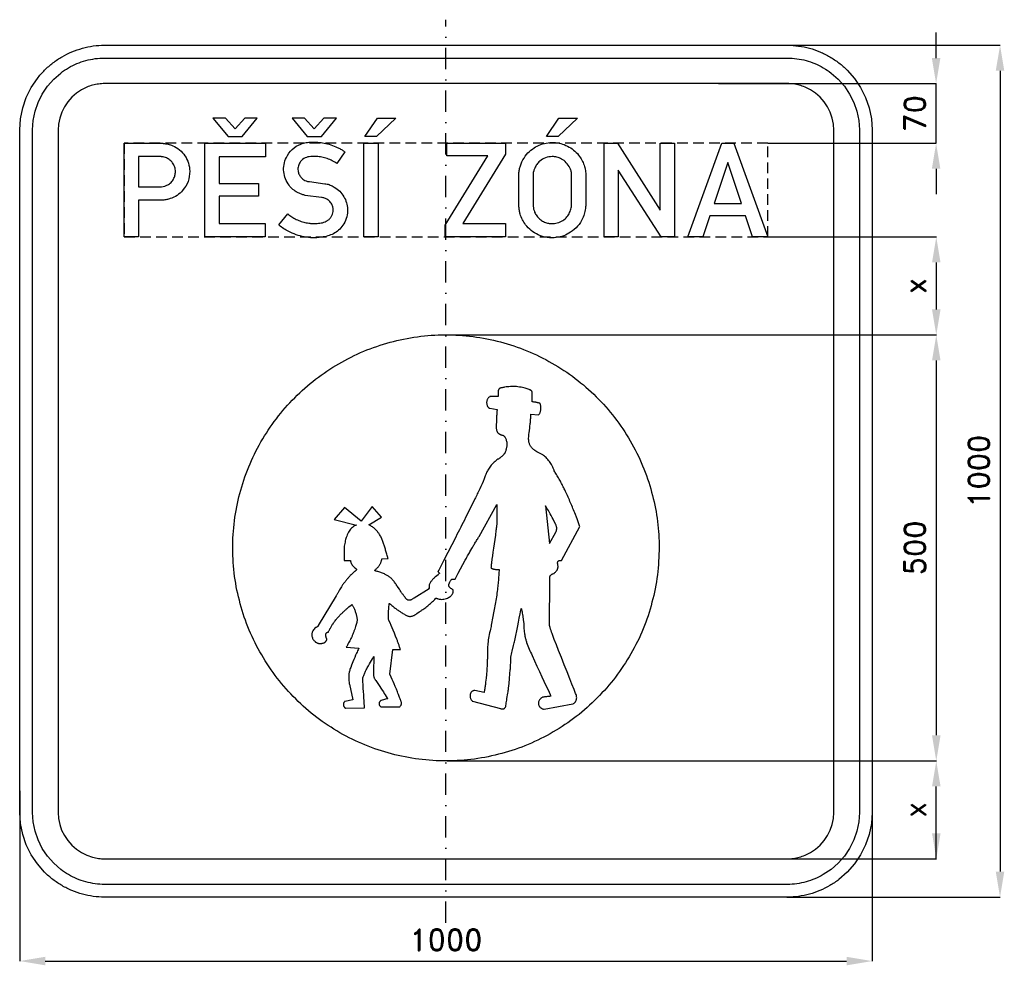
# Model space of a CAD drawing. Header units: millimetres. Extents: x -500 to 655, y -580 to 530.
import ezdxf

# ---------------------------------------------------------------- set-up
doc = ezdxf.new("R2010")
doc.units = ezdxf.units.MM
doc.header["$LTSCALE"] = 5
doc.linetypes.add('ČERCHOVANÁX2', pattern=[2, 1, -0.5, 0, -0.5])
doc.linetypes.add('ČÁRKOVANÁX2', pattern=[1.5, 1, -0.5])
doc.layers.add('Kóty', color=2, linetype='Continuous')
doc.layers.add('Značka', color=7, linetype='Continuous')
doc.styles.get("Standard").update_dxf_attribs({"font": 'romand.shx', "height": 25})
doc.dimstyles.get("Standard").update_dxf_attribs({"dimtxt": 25, "dimasz": 30, "dimexe": 0.18, "dimexo": 0.0625, "dimgap": 12.5, "dimtad": 1, "dimdec": 0, "dimzin": 0, "dimdsep": 46, "dimtxsty": 'Standard', "dimcen": 0.09, "dimadec": 0, "dimazin": 0, "dimtfac": 1, "dimtdec": 0, "dimtofl": 0, "dimtmove": 0, "dimatfit": 3, "dimfxl": 1, "dimtolj": 1, "dimtzin": 0, "dimarcsym": 0})

# ---------------------------------------------------------------- blocks, each defined once
blk = doc.blocks.new('*D0')
at = {"layer": 'Defpoints', "color": 0, "transparency": 16777216}
for p in [(319.8, 455), (377.4, 385), (575, 385)]:
    blk.add_point(p, dxfattribs=at)
at = {"layer": 'Kóty', "color": 0, "lineweight": -2, "transparency": 16777216}
for p, q in [((575, 485), (575, 515)), ((319.9, 455), (575.2, 455)), ((377.5, 385), (575.2, 385)), ((575, 355), (575, 325))]:
    blk.add_line(p, q, dxfattribs=at)
at = {"layer": 'Kóty', "color": 0, "transparency": 16777216}
for points in [[(570, 485), (580, 485), (575, 455)], [(570, 355), (580, 355), (575, 385)]]:
    blk.add_solid(points, dxfattribs=at)
at = {"layer": 'Kóty', "color": 0, "transparency": 16777216, "insert": (550, 420), "char_height": 25, "attachment_point": 5, "rotation": 90}
blk.add_mtext('\\A1;70', dxfattribs=at)
blk = doc.blocks.new('*D1')
at = {"layer": 'Defpoints', "color": 0, "transparency": 16777216}
for p in [(400, 500), (400, -500), (650, -500)]:
    blk.add_point(p, dxfattribs=at)
at = {"layer": 'Kóty', "color": 0, "lineweight": -2, "transparency": 16777216}
for p, q in [((400.0625, 500), (650.18, 500)), ((650, 470), (650, -470)), ((400.0625, -500), (650.18, -500))]:
    blk.add_line(p, q, dxfattribs=at)
at = {"layer": 'Kóty', "color": 0, "transparency": 16777216}
for points in [[(645, 470), (655, 470), (650, 500)], [(645, -470), (655, -470), (650, -500)]]:
    blk.add_solid(points, dxfattribs=at)
at = {"layer": 'Kóty', "color": 0, "transparency": 16777216, "insert": (625, 0), "char_height": 25, "attachment_point": 5, "rotation": 90}
blk.add_mtext('\\A1;1000', dxfattribs=at)
blk = doc.blocks.new('*D2')
at = {"layer": 'Defpoints', "color": 0, "transparency": 16777216}
for p in [(377.4, 275), (-1.4, 160), (575.2, 160)]:
    blk.add_point(p, dxfattribs=at)
at = {"layer": 'Kóty', "color": 0, "lineweight": -2, "transparency": 16777216}
for p, q in [((377.5, 275), (575.4, 275)), ((575.2, 245), (575.2, 190)), ((-1.4, 160), (575.4, 160))]:
    blk.add_line(p, q, dxfattribs=at)
at = {"layer": 'Kóty', "color": 0, "transparency": 16777216}
for points in [[(570.2, 245), (580.2, 245), (575.2, 275)], [(570.2, 190), (580.2, 190), (575.2, 160)]]:
    blk.add_solid(points, dxfattribs=at)
at = {"layer": 'Kóty', "color": 0, "transparency": 16777216, "insert": (550.2, 217.5), "char_height": 25, "attachment_point": 5, "rotation": 90}
blk.add_mtext('\\A1;x', dxfattribs=at)
blk = doc.blocks.new('*D3')
at = {"layer": 'Defpoints', "color": 0, "transparency": 16777216}
for p in [(1.4, -340), (575.2, -340), (377.8, -455)]:
    blk.add_point(p, dxfattribs=at)
at = {"layer": 'Kóty', "color": 0, "lineweight": -2, "transparency": 16777216}
for p, q in [((1.5, -340), (575.4, -340)), ((575.2, -425), (575.2, -370)), ((377.9, -455), (575.4, -455))]:
    blk.add_line(p, q, dxfattribs=at)
at = {"layer": 'Kóty', "color": 0, "transparency": 16777216}
for points in [[(570.2, -370), (580.2, -370), (575.2, -340)], [(570.2, -425), (580.2, -425), (575.2, -455)]]:
    blk.add_solid(points, dxfattribs=at)
at = {"layer": 'Kóty', "color": 0, "transparency": 16777216, "insert": (550.2, -397.5), "char_height": 25, "attachment_point": 5, "rotation": 90}
blk.add_mtext('\\A1;x', dxfattribs=at)
blk = doc.blocks.new('*D4')
at = {"layer": 'Defpoints', "color": 0, "transparency": 16777216}
for p in [(500, -355.8), (-500, -375), (500, -575)]:
    blk.add_point(p, dxfattribs=at)
at = {"layer": 'Kóty', "color": 0, "lineweight": -2, "transparency": 16777216}
for p, q in [((500, -355.9), (500, -575.2)), ((-500, -375.1), (-500, -575.2)), ((-470, -575), (470, -575))]:
    blk.add_line(p, q, dxfattribs=at)
at = {"layer": 'Kóty', "color": 0, "transparency": 16777216}
for points in [[(-470, -570), (-470, -580), (-500, -575)], [(470, -570), (470, -580), (500, -575)]]:
    blk.add_solid(points, dxfattribs=at)
at = {"layer": 'Kóty', "color": 0, "transparency": 16777216, "insert": (0, -550), "char_height": 25, "attachment_point": 5}
blk.add_mtext('\\A1;1000', dxfattribs=at)
blk = doc.blocks.new('*D5')
at = {"layer": 'Defpoints', "color": 0, "transparency": 16777216}
for p in [(-1.4, 160), (1.4, -340), (575.2, -340)]:
    blk.add_point(p, dxfattribs=at)
at = {"layer": 'Kóty', "color": 0, "lineweight": -2, "transparency": 16777216}
for p, q in [((-1.4, 160), (575.4, 160)), ((575.2, 130), (575.2, -310)), ((1.5, -340), (575.4, -340))]:
    blk.add_line(p, q, dxfattribs=at)
at = {"layer": 'Kóty', "color": 0, "transparency": 16777216}
for points in [[(570.2, 130), (580.2, 130), (575.2, 160)], [(570.2, -310), (580.2, -310), (575.2, -340)]]:
    blk.add_solid(points, dxfattribs=at)
at = {"layer": 'Kóty', "color": 0, "transparency": 16777216, "insert": (550.2, -90), "char_height": 25, "attachment_point": 5, "rotation": 90}
blk.add_mtext('\\A1;500', dxfattribs=at)

msp = doc.modelspace()

# ---------------------------------------------------------------- linework, layer by layer
at = {"layer": 'Kóty'}
for points in [[(575, 385), (575, 455)], [(575.18, -455), (575.18, -397.021)]]:
    msp.add_lwpolyline(points, dxfattribs=at)
at = {"layer": 'Značka', "color": 6, "linetype": 'ČERCHOVANÁX2', "ltscale": 5}
msp.add_lwpolyline([(0, -530), (0, 530)], dxfattribs=at)
at = {"layer": 'Značka', "color": 3}
for points in [[(-400, -500), (-400.39, -499.999), (-400.78, -499.997, -0.0321819), (-413.7, -499.093, -0.0354535), (-426.38, -496.456, -0.0362827), (-438.66, -492.307, -0.0344313), (-450.22, -486.471, -0.0337151), (-461, -479.285, -0.0340706), (-470.71, -470.711), (-479.29, -461.006), (-486.47, -450.227), (-492.26, -438.651), (-496.45, -426.387), (-499.13, -413.692), (-499.99, -400.785), (-500, -400.393), (-500, -400), (-500, 400), (-500, 400.39), (-499.99, 400.79), (-499.09, 413.7), (-496.45, 426.39), (-492.3, 438.66), (-486.47, 450.23), (-479.28, 461, -0.0340718), (-470.71, 470.71, -0.0342258), (-461, 479.29, -0.0342246), (-450.22, 486.47, -0.0340515), (-438.65, 492.27, -0.0334153), (-426.38, 496.46, -0.0341391), (-413.69, 499.14, -0.0367431), (-400.78, 500), (-400.39, 500), (-400, 500), (400, 500), (400.4, 500), (400.79, 500, -0.0321821), (413.7, 499.09, -0.0354474), (426.39, 496.46, -0.0362719), (438.66, 492.31, -0.0344334), (450.23, 486.47, -0.0337229), (461.01, 479.28, -0.0340912), (470.71, 470.71), (479.3, 461.01), (486.47, 450.23), (492.27, 438.65), (496.46, 426.39), (499.14, 413.69), (500, 400.79), (500, 400.39), (500, 400), (500, -400), (500, -400.393), (500, -400.785), (499.1, -413.698), (496.46, -426.387), (492.31, -438.659), (486.47, -450.227), (479.29, -461.004), (470.71, -470.711), (461.01, -479.293, -0.0342305), (450.23, -486.471, -0.0340431), (438.65, -492.265, -0.0334131), (426.39, -496.456, -0.0341248), (413.69, -499.136, -0.0367442), (400.79, -499.997), (400.4, -499.999), (400, -500), (-400, -500)], [(-400, -485), (-400.33, -484.999), (-400.67, -484.997, -0.0321789), (-411.64, -484.229, -0.035445), (-422.43, -481.987, -0.0362697), (-432.86, -478.461, -0.0343968), (-442.69, -473.501, -0.0337434), (-451.85, -467.392), (-460.1, -460.104), (-467.4, -451.856), (-473.5, -442.693), (-478.42, -432.854), (-481.98, -422.429), (-484.26, -411.638), (-484.99, -400.668), (-485, -400.334), (-485, -400), (-485, 400), (-485, 400.33), (-484.99, 400.67), (-484.23, 411.64), (-481.98, 422.43), (-478.46, 432.86), (-473.5, 442.69), (-467.39, 451.85), (-460.1, 460.1), (-451.85, 467.4, -0.034197), (-442.69, 473.5, -0.0340358), (-432.85, 478.43, -0.0334002), (-422.43, 481.99, -0.0341247), (-411.64, 484.27, -0.0367445), (-400.66, 485), (-400.33, 485), (-400, 485), (400, 485), (400.34, 485), (400.67, 485, -0.0321734), (411.65, 484.23, -0.0354396), (422.43, 481.99, -0.0362645), (432.86, 478.46, -0.034423), (442.69, 473.5, -0.0337245), (451.86, 467.39), (460.11, 460.1), (467.4, 451.86), (473.5, 442.69), (478.43, 432.85), (481.99, 422.43), (484.27, 411.64), (485, 400.67), (485, 400.33), (485, 400), (485, -400), (485, -400.334), (485, -400.668), (484.23, -411.643), (481.99, -422.429), (478.46, -432.86), (473.5, -442.693), (467.39, -451.854), (460.11, -460.104), (451.86, -467.399), (442.7, -473.501, -0.0340522), (432.86, -478.425, -0.0334054), (422.43, -481.987, -0.0341301), (411.64, -484.265, -0.0367445), (400.67, -484.997), (400.34, -484.999), (400, -485), (-400, -485)], [(-400, -455), (400, -455), (400.22, -454.999), (400.43, -454.998, 0.0321811), (407.54, -454.501, 0.0354339), (414.52, -453.051, 0.0362389), (421.27, -450.769), (427.63, -447.559), (433.55, -443.607), (438.89, -438.891), (443.61, -433.554), (447.56, -427.625), (450.75, -421.258), (453.05, -414.513), (454.53, -407.531), (455, -400.432), (455, -400.216), (455, -400), (455, 400), (455, 400.22), (455, 400.43), (454.5, 407.53), (453.05, 414.51), (450.77, 421.26), (447.56, 427.62), (443.61, 433.55), (438.89, 438.89), (433.56, 443.61), (427.63, 447.56), (421.26, 450.75, 0.0333814), (414.52, 453.05, 0.0341004), (407.53, 454.52, 0.0367434), (400.43, 455), (400.22, 455), (400, 455), (-400, 455), (-400.21, 455), (-400.43, 455, 0.0321683), (-407.53, 454.5, 0.0354172), (-414.51, 453.05, 0.0362908), (-421.26, 450.77, 0.0344454), (-427.62, 447.56), (-433.55, 443.61), (-438.89, 438.89), (-443.61, 433.55), (-447.56, 427.62), (-450.74, 421.26), (-453.05, 414.51), (-454.52, 407.53), (-455, 400.43), (-455, 400.22), (-455, 400), (-455, -400), (-455, -400.216), (-455, -400.432), (-454.5, -407.534), (-453.05, -414.513), (-450.77, -421.263), (-447.56, -427.625), (-443.6, -433.552), (-438.89, -438.891), (-433.55, -443.611), (-427.62, -447.559), (-421.26, -450.746), (-414.51, -453.051, 0.0341053), (-407.53, -454.525, 0.0367321), (-400.43, -454.998), (-400.21, -455), (-400, -455)], [(-377.42, 275.011), (-377.42, 385.011), (-332.928, 385.011), (-332.269, 384.927), (-331.61, 384.84, -0.025338), (-325.973, 383.814, -0.0429341), (-320.53, 382.032, -0.0795892), (-312.438, 377.188, -0.0764836), (-306.149, 370.058, -0.0768896), (-302.012, 361.577, -0.075741), (-300.604, 352.229, -0.0940299), (-302.562, 340.134, -0.098357), (-308.831, 329.656, -0.0732908), (-315.462, 323.753, -0.0676966), (-323.44, 319.928, -0.0342132), (-327.591, 318.786, -0.0378905), (-331.839, 318.255), (-332.549, 318.222), (-333.26, 318.198), (-360.577, 318.198), (-360.577, 275.011), (-377.42, 275.011)], [(-185.367, 301.973), (-184.332, 301.103), (-183.282, 300.254, 0.039107), (-178.238, 296.926, 0.0320928), (-172.74, 294.33, 0.0326418), (-166.837, 292.297, 0.039894), (-160.755, 291.145, 0.0244634), (-156.653, 290.853, 0.01432), (-152.493, 290.881, 0.0353072), (-146.27, 291.411, 0.0841464), (-140.462, 293.345, 0.0552084), (-137.765, 295.07, 0.0560402), (-135.501, 297.355, 0.0573253), (-133.755, 300.082, 0.0569204), (-132.67, 303.13, 0.0628228), (-132.233, 306.642, 0.0644339), (-132.693, 310.166, 0.0858547), (-134.593, 314.586, 0.0891938), (-137.872, 318.095, 0.0718083), (-141.328, 320.123, 0.0592953), (-145.171, 321.189), (-145.641, 321.266), (-146.111, 321.337), (-165.281, 323.79), (-166.054, 324.017), (-166.828, 324.248, -0.0177725), (-170.529, 325.494, -0.0322904), (-174.081, 327.101, -0.062181), (-179.486, 330.796, -0.0552768), (-183.935, 335.695, -0.0688218), (-188.175, 343.142, -0.0728999), (-190.168, 351.427, -0.0746677), (-189.929, 359.947, -0.0722574), (-187.212, 368.122, -0.094608), (-180.243, 377.746, -0.103597), (-170.299, 383.923, -0.0552163), (-164.004, 385.698, -0.0350953), (-157.466, 386.318, -0.0294079), (-150.107, 386.172, -0.0306416), (-142.845, 385.149, -0.0329407), (-134.977, 383.088, -0.0299087), (-127.411, 380.05, -0.0195803), (-123.584, 378.13, -0.0289357), (-119.974, 375.856), (-119.266, 375.346), (-118.565, 374.825), (-128.007, 361.293), (-129.233, 362.051), (-130.47, 362.794, 0.03183), (-136.291, 365.721, 0.0354756), (-142.421, 367.835, 0.0379132), (-148.672, 369.131, 0.0356212), (-155.186, 369.497, 0.0569576), (-162.095, 368.82, 0.118691), (-168.111, 365.979, 0.0895629), (-171.176, 362.649, 0.0771471), (-173.038, 358.44, 0.0509438), (-173.578, 355.597, 0.0550023), (-173.508, 352.733, 0.0765623), (-172.37, 348.704, 0.0702003), (-170.105, 345.136, 0.0531956), (-167.931, 342.94, 0.0573923), (-165.349, 341.286), (-163.954, 340.674), (-162.496, 340.244), (-161.362, 340.031), (-160.216, 339.877), (-142.066, 337.494), (-141.441, 337.418), (-140.817, 337.333, -0.0576862), (-135.716, 335.934, -0.0453571), (-130.952, 333.495, -0.0621045), (-124.596, 328.573, -0.0684611), (-119.745, 322.22, -0.067354), (-116.658, 315.149, -0.0645453), (-115.506, 307.484, -0.0735396), (-116.405, 298.598, -0.0756934), (-119.86, 290.366, -0.0656781), (-124.48, 284.283, -0.0666806), (-130.482, 279.641, -0.0560747), (-136.934, 276.674, -0.038281), (-143.877, 274.954, -0.0421983), (-153.808, 273.969, -0.042472), (-163.722, 274.668, -0.0406787), (-173.408, 276.826, -0.0369114), (-182.674, 280.466, -0.0289615), (-188.726, 283.674, -0.0389457), (-194.259, 287.65), (-195.222, 288.467), (-196.172, 289.3), (-185.367, 301.973)], [(85.451, 347.634, -0.00140626), (85.497, 348.546, -0.00449038), (85.554, 349.456, -0.0306706), (86.171, 354.041, -0.0310544), (87.353, 358.531, -0.0662934), (91.581, 367.625, -0.0684745), (98.078, 375.295, -0.0618541), (105.222, 380.639, -0.0599214), (113.432, 384.106, -0.05734), (121.913, 385.726, -0.0575853), (130.539, 385.378, -0.0569031), (138.786, 383.295, -0.0574964), (146.34, 379.408, -0.0553783), (152.737, 374.238, -0.0534592), (157.879, 367.801, -0.0430193), (160.93, 362.262, -0.048848), (162.909, 356.297, -0.0227053), (163.536, 353.033, -0.0129739), (163.929, 349.731), (163.981, 349.187), (164.032, 348.643), (164.032, 311.804, -0.00085674), (163.955, 310.956, -0.00278045), (163.871, 310.108, -0.0357768), (162.684, 303.28, -0.0478428), (160.377, 296.736, -0.0787851), (154.51, 287.544, -0.0730964), (146.134, 280.454, -0.0601146), (138.163, 276.382, -0.059851), (129.473, 274.324, -0.0711116), (118.653, 274.4, -0.0741862), (108.31, 277.544, -0.0660387), (100.171, 282.5, -0.0617024), (93.529, 289.357, -0.0470845), (89.702, 295.23, -0.0538734), (87.146, 301.698, -0.0302164), (86.183, 305.99, -0.0176828), (85.634, 310.36), (85.539, 311.375), (85.451, 312.389), (85.451, 347.634)], [(-360.577, 369.21), (-360.577, 333.827), (-334.52, 333.827), (-334.005, 333.828), (-333.489, 333.839, 0.0671326), (-329.835, 334.49, 0.0577251), (-326.408, 336.039, 0.0717227), (-322.455, 339.037, 0.0744748), (-319.544, 343.017, 0.0682712), (-317.886, 347.179, 0.0653169), (-317.379, 351.656, 0.0771991), (-318.162, 356.992, 0.083748), (-320.564, 361.785, 0.0733922), (-323.747, 365.216, 0.0660837), (-327.76, 367.652, 0.0426398), (-330.476, 368.661, 0.049242), (-333.306, 369.153), (-333.735, 369.185), (-334.165, 369.21), (-360.577, 369.21)], [(102.203, 347.566), (102.203, 312.377), (102.25, 311.712), (102.306, 311.048, 0.0375915), (102.9, 307.579, 0.0416913), (104.036, 304.242, 0.0629027), (106.607, 299.702, 0.0601903), (110.223, 295.9, 0.0594293), (114.456, 292.996, 0.0643147), (119.23, 291.225, 0.0505011), (123.17, 290.635, 0.0445562), (127.182, 290.801, 0.0739028), (133.946, 292.602, 0.0849974), (139.786, 296.381, 0.073628), (143.685, 300.887, 0.0635796), (146.237, 306.293, 0.0331792), (147.003, 309, 0.0426511), (147.348, 311.77, 0.00447549), (147.362, 312.125), (147.371, 312.48), (147.371, 347.485), (147.378, 348.11, 0.00831741), (147.371, 348.734, 0.0626272), (146.753, 352.568, 0.0483153), (145.286, 356.228, 0.0769095), (141.216, 362.147, 0.0837855), (135.546, 366.46, 0.0698664), (130.281, 368.586, 0.0666716), (124.592, 369.222, 0.0885215), (116.764, 367.846, 0.0981225), (110.029, 363.802, 0.0628309), (106.675, 360.167, 0.0514011), (104.219, 355.85, 0.0395217), (102.928, 352.392, 0.0507403), (102.283, 348.792, 0.0070728), (102.237, 348.179, 0.00219821), (102.203, 347.566)]]:
    msp.add_lwpolyline(points, format="xyb", dxfattribs=at)
for points in [[(-255.617, 392.858), (-238.924, 392.858), (-221.243, 414.465), (-235.975, 414.465), (-247.27, 401.697), (-258.566, 414.465), (-273.298, 414.465), (-255.617, 392.858)], [(-162.836, 392.858), (-146.143, 392.858), (-128.462, 414.465), (-143.194, 414.465), (-154.489, 401.697), (-165.785, 414.465), (-180.517, 414.465), (-162.836, 392.858)], [(-80.437, 414.465), (-58.83, 414.465), (-81.421, 392.859), (-95.169, 392.859), (-80.437, 414.465)], [(132.563, 414.465), (154.17, 414.465), (131.579, 392.859), (117.831, 392.859), (132.563, 414.465)], [(-282.729, 275), (-282.729, 384.989), (-211.756, 384.989), (-211.756, 369.13), (-266.034, 369.13), (-266.034, 337.769), (-219.765, 337.769), (-219.765, 323.033), (-266.034, 323.033), (-266.034, 290.629), (-211.882, 290.629), (-211.882, 275), (-282.729, 275)], [(-96.256, 275), (-96.256, 384.989), (-79.584, 384.989), (-79.584, 275), (-96.256, 275)], [(-1.014, 275), (-1.014, 288.83), (49.082, 370.116), (0.968, 370.116), (0.968, 385), (69.856, 385), (69.856, 372.064), (19.691, 290.79), (69.856, 290.79), (69.856, 275), (-1.014, 275)], [(185.585, 275), (185.585, 385), (201.374, 385), (251.344, 306.487), (251.344, 385), (268.188, 385), (268.073, 275), (252.284, 275), (202.211, 353.409), (202.211, 275), (185.585, 275)], [(283.771, 275), (323.635, 385.011), (337.534, 385.011), (377.42, 275), (359.752, 275), (351.536, 299.578), (309.449, 299.578), (301.371, 275), (283.771, 275)], [(346.701, 314.188), (330.567, 362.519), (314.468, 314.188), (346.701, 314.188)]]:
    msp.add_lwpolyline(points, dxfattribs=at)
at = {"layer": 'Značka', "color": 6, "linetype": 'ČÁRKOVANÁX2', "ltscale": 2.5}
msp.add_lwpolyline([(-377.42, 275.011), (377.421, 275.011), (377.421, 385.011), (-377.42, 385.011)], close=True, dxfattribs=at)
at = {"layer": 'Značka', "color": 5}
for points in [[(250, -90), (249.995, -91.636), (249.979, -93.272, -0.0321692), (247.49, -125.863, -0.0357225), (240.614, -157.86, -0.0366668), (229.876, -188.758, -0.0347532), (214.852, -217.823, -0.0340403), (196.401, -244.838, -0.0344523), (174.448, -269.075, -0.0345603), (149.651, -290.402, -0.0344252), (122.155, -308.124, -0.0343884), (92.678, -322.302, -0.0344187), (61.538, -332.308, -0.0344235), (29.397, -338.374, -0.0344167), (-3.272, -339.979, -0.0344163), (-35.889, -337.52, -0.0344171), (-67.86, -330.614, -0.0344164), (-98.728, -319.797, -0.0344164), (-127.823, -304.852, -0.034417), (-154.84, -286.414, -0.0344168), (-179.076, -264.448, -0.0344157), (-200.4, -239.646, -0.0344171), (-218.124, -212.155, -0.0344162), (-232.303, -182.679, -0.0344156), (-242.308, -151.538, -0.0344171), (-248.374, -119.397, -0.0344166), (-249.979, -86.728, -0.0344165), (-247.52, -54.111, -0.0344168), (-240.614, -22.14, -0.0344162), (-229.797, 8.729, -0.0344169), (-214.852, 37.823, -0.034418), (-196.414, 64.84, -0.0344161), (-174.448, 89.076, -0.0344181), (-149.646, 110.4, -0.0344163), (-122.155, 128.124, -0.034417), (-92.679, 142.303, -0.0344171), (-61.538, 152.308, -0.034416), (-29.397, 158.374, -0.0344166), (3.272, 159.979, -0.0344175), (35.889, 157.52, -0.0344161), (67.86, 150.614, -0.0344149), (98.729, 139.797, -0.0344183), (127.823, 124.852, -0.0344189), (154.839, 106.415, -0.0344034), (179.076, 84.448, -0.034415), (200.404, 59.643, -0.0344885), (218.124, 32.155, -0.0344173), (232.288, 2.688, -0.0340779), (242.308, -28.462, -0.0327884), (248.221, -59.011, -0.0342635), (250, -90)], [(-90.335, -62.984), (-75.579, -54.124), (-86.582, -41.455), (-99.289, -58.695), (-119.062, -42.694), (-130.943, -56.654), (-105.04, -63.202), (-105.452, -63.384), (-105.862, -63.57, 0.0430937), (-108.498, -65.094, 0.0448791), (-110.831, -67.056, 0.0410353), (-112.784, -69.27, 0.0330113), (-114.391, -71.749, 0.0292146), (-115.83, -74.627, 0.0236984), (-116.957, -77.64, 0.0167889), (-117.758, -80.36, 0.0132461), (-118.394, -83.122, 0.0126642), (-118.98, -86.355, 0.0113376), (-119.41, -89.611), (-119.477, -90.216), (-119.542, -90.821), (-119.511, -104.76), (-112.117, -104.864), (-112.075, -105.066), (-112.032, -105.267, 0.0205759), (-111.699, -106.53, 0.0258561), (-111.251, -107.757, 0.0239425), (-110.791, -108.746, 0.0242746), (-110.238, -109.686, 0.021869), (-109.65, -110.519, 0.0198223), (-108.995, -111.3, 0.0140914), (-108.44, -111.886, 0.0123744), (-107.855, -112.441, 0.0108581), (-107.075, -113.119), (-106.274, -113.776, -0.0104186), (-105.877, -114.108, -0.0302331), (-105.509, -114.472, -0.0248949), (-105.336, -114.682, -0.0329046), (-105.188, -114.912, -0.0271481), (-105.11, -115.067, -0.0343813), (-105.052, -115.231, -0.0366395), (-105.02, -115.385, -0.0419015), (-105.011, -115.543, -0.0431266), (-105.028, -115.698, -0.0412478), (-105.07, -115.847, -0.0338118), (-105.125, -115.976, -0.0276857), (-105.197, -116.097, -0.0296208), (-105.302, -116.239, -0.0267001), (-105.422, -116.368), (-105.46, -116.404), (-105.499, -116.441), (-105.937, -116.809, 0.00147656), (-106.373, -117.178, 0.00366515), (-107.234, -117.925, 0.00343307), (-108.085, -118.683, 0.00836696), (-110.158, -120.615, 0.00873342), (-112.164, -122.617, 0.0117297), (-114.729, -125.37, 0.0115279), (-117.163, -128.239, 0.011406), (-119.485, -131.212, 0.011317), (-121.669, -134.287, 0.00881044), (-123.34, -136.829, 0.00824645), (-124.924, -139.427, 0.0089408), (-126.541, -142.274, 0.00969798), (-128.05, -145.179), (-128.309, -145.701), (-128.567, -146.225), (-149.9, -181.308), (-149.911, -181.363), (-149.922, -181.419, -0.0500587), (-150.022, -181.73, -0.0546177), (-150.184, -182.013, -0.0464058), (-150.376, -182.243, -0.0324078), (-150.602, -182.44, -0.0256475), (-150.895, -182.646, -0.014987), (-151.204, -182.827, -0.00506216), (-151.512, -182.994, 0.00359546), (-151.82, -183.159, 0.0101843), (-152.216, -183.386, 0.0100491), (-152.603, -183.629, 0.0598478), (-154.627, -185.316, 0.071061), (-156.15, -187.464, 0.0475793), (-156.817, -188.954, 0.0453674), (-157.197, -190.539, 0.0424971), (-157.316, -192.111, 0.041856), (-157.17, -193.681, 0.0467569), (-156.714, -195.431, 0.0449002), (-155.946, -197.071, 0.045296), (-154.894, -198.609, 0.0457624), (-153.586, -199.927, 0.0232505), (-152.831, -200.524, 0.021268), (-152.026, -201.052, 0.0253757), (-151.036, -201.585, 0.0291072), (-149.995, -202.007), (-149.628, -202.129), (-149.258, -202.243), (-149.004, -202.252), (-148.75, -202.26, 0.00556312), (-148.262, -202.268, 0.00562249), (-147.774, -202.264, 0.0149604), (-146.664, -202.215, 0.0194337), (-145.56, -202.089, 0.0261765), (-144.435, -201.87, 0.0342087), (-143.345, -201.518, 0.0326678), (-142.537, -201.147, 0.0392949), (-141.792, -200.664, 0.0357227), (-141.241, -200.189, 0.0379263), (-140.765, -199.638, 0.0326919), (-140.417, -199.111, 0.0296392), (-140.137, -198.544, 0.0322391), (-139.887, -197.849, 0.031116), (-139.726, -197.129), (-139.698, -196.948), (-139.672, -196.767), (-139.717, -196.685), (-139.762, -196.603), (-139.85, -196.441), (-139.935, -196.277), (-140.133, -195.873), (-140.314, -195.462, -0.0175928), (-140.521, -194.917, -0.0198933), (-140.686, -194.357, -0.0218786), (-140.81, -193.784, -0.0235623), (-140.881, -193.201, -0.0188622), (-140.904, -192.71, -0.0153131), (-140.892, -192.217, -0.0224238), (-140.832, -191.547, -0.0298202), (-140.702, -190.885, -0.032058), (-140.567, -190.448, -0.0528946), (-140.362, -190.043, -0.0427054), (-140.171, -189.789, -0.0407782), (-139.939, -189.569, -0.0363719), (-139.687, -189.391, -0.0303562), (-139.413, -189.247, -0.0279618), (-139.08, -189.116, -0.019691), (-138.736, -189.017, -0.0132334), (-138.385, -188.938, -0.00802665), (-138.032, -188.874), (-137.975, -188.865), (-137.918, -188.855), (-137.612, -188.183), (-137.302, -187.513, -0.00632456), (-136.671, -186.214, -0.00589702), (-136.008, -184.931, -0.0137992), (-134.314, -181.925, -0.0142551), (-132.454, -179.019, -0.0173586), (-129.906, -175.493, -0.0155808), (-127.131, -172.141, -0.0128252), (-124.305, -169.059, -0.0101915), (-121.34, -166.11, -0.00602663), (-118.95, -163.865, -0.0041387), (-116.515, -161.67, -0.00208246), (-113.928, -159.392), (-111.335, -157.122), (-110.88, -156.723), (-110.425, -156.323), (-110.276, -156.556), (-110.128, -156.791), (-109.834, -157.268), (-109.549, -157.751, -0.00922513), (-108.848, -159.001, -0.00925189), (-108.194, -160.278, -0.0125057), (-107.367, -162.06, -0.0121563), (-106.628, -163.881, -0.0124209), (-105.957, -165.764, -0.0128686), (-105.383, -167.678, -0.0104359), (-104.986, -169.231, -0.0102826), (-104.654, -170.8, -0.011885), (-104.37, -172.468, -0.0141506), (-104.174, -174.148), (-104.147, -174.443), (-104.122, -174.739), (-104.211, -175.197), (-104.301, -175.656), (-104.495, -176.583), (-104.702, -177.508, -0.00843585), (-105.292, -179.879, -0.00804496), (-105.96, -182.23, -0.0104227), (-106.995, -185.468, -0.00943578), (-108.159, -188.662, -0.00906638), (-109.471, -191.928, -0.00869874), (-110.898, -195.145, -0.00670235), (-112.132, -197.735, -0.0062494), (-113.434, -200.293, -0.00686256), (-114.891, -202.996, -0.00766716), (-116.425, -205.654), (-116.703, -206.12), (-116.982, -206.584), (-102.032, -207.646), (-102.213, -208.014), (-102.393, -208.382, 0.00381649), (-103.631, -210.957, 0.00394774), (-104.827, -213.552), (-105.933, -216.033), (-107.007, -218.527), (-108.062, -221.047), (-109.08, -223.581), (-109.881, -225.638), (-110.68, -227.696), (-111.7, -230.308, 0.0151646), (-112.627, -232.953, 0.0158806), (-113.174, -234.85, 0.0174716), (-113.593, -236.778, 0.0148835), (-113.845, -238.4, 0.0142064), (-114.003, -240.033, 0.0139648), (-114.079, -241.709, 0.0134997), (-114.062, -243.386), (-113.989, -244.777), (-113.86, -246.164), (-113.663, -247.703), (-113.406, -249.232), (-113.354, -249.509), (-113.3, -249.787), (-109.017, -268.307), (-118.583, -270.327), (-118.7, -270.402), (-118.815, -270.48, 0.0596156), (-119.316, -270.937, 0.0544314), (-119.703, -271.498, 0.0538061), (-120.005, -272.183, 0.0430897), (-120.17, -272.914, 0.048454), (-120.226, -273.895, 0.0451721), (-120.099, -274.872, 0.0464207), (-119.816, -275.818, 0.0534115), (-119.354, -276.685, 0.034449), (-119.011, -277.141, 0.0367905), (-118.607, -277.544, 0.0378164), (-118.194, -277.856, 0.0460698), (-117.738, -278.095), (-117.605, -278.148), (-117.471, -278.197), (-95.648, -277.936), (-95.649, -277.406), (-95.651, -276.875, 0.00786917), (-95.734, -273.152, 0.00584238), (-95.919, -269.433), (-96.153, -265.88), (-96.424, -262.329), (-96.703, -258.769), (-96.962, -255.208), (-97.14, -252.354), (-97.277, -249.498, -0.00600384), (-97.367, -246.458, -0.00840104), (-97.37, -243.418), (-97.361, -242.881), (-97.351, -242.344), (-97.213, -241.916), (-97.073, -241.488), (-96.785, -240.65), (-96.481, -239.817, -0.00986336), (-95.689, -237.81, -0.00934202), (-94.819, -235.835, -0.0104711), (-93.605, -233.323, -0.00788042), (-92.299, -230.856, -0.00503478), (-90.959, -228.461), (-89.586, -226.084), (-88.484, -224.191), (-87.39, -222.293), (-86.241, -220.247, 0.00713261), (-85.138, -218.176), (-84.947, -217.804), (-84.757, -217.432), (-85.103, -235.65), (-85.114, -235.853), (-85.124, -236.056, 0.0154452), (-85.143, -237.372, 0.0192588), (-85.071, -238.687, 0.0189527), (-84.939, -239.785, 0.0212691), (-84.72, -240.869, 0.0206809), (-84.448, -241.833, 0.0213271), (-84.096, -242.771), (-83.782, -243.456), (-83.414, -244.112, 0.0212779), (-82.9, -244.864), (-82.35, -245.592, -0.0146361), (-80.632, -248.015), (-79.003, -250.497), (-77.612, -252.62), (-76.222, -254.743), (-74.822, -256.909), (-73.429, -259.079), (-72.302, -260.829), (-71.172, -262.577), (-69.962, -264.437), (-68.741, -266.29), (-68.524, -266.617), (-68.308, -266.943), (-76.027, -269.129), (-76.182, -269.233), (-76.335, -269.338, 0.0335445), (-77.06, -269.917, 0.0464636), (-77.683, -270.604, 0.0388953), (-78.041, -271.135, 0.0439989), (-78.306, -271.717, 0.0433634), (-78.46, -272.277, 0.0466968), (-78.512, -272.854, 0.0460299), (-78.465, -273.424, 0.0427024), (-78.319, -273.976, 0.0415071), (-78.076, -274.533, 0.0365251), (-77.75, -275.046), (-77.453, -275.415), (-77.124, -275.756), (-76.695, -276.132), (-76.234, -276.467), (-76.096, -276.557), (-75.956, -276.646), (-54.296, -276.625), (-54.203, -276.521), (-54.11, -276.418), (-53.534, -275.762, 0.0213747), (-52.997, -275.074), (-52.644, -274.538, 0.0374814), (-52.362, -273.962), (-52.189, -273.439), (-52.098, -272.896, 0.0405186), (-52.087, -272.279), (-52.164, -271.665), (-52.288, -271.114), (-52.458, -270.578), (-52.76, -269.822), (-53.092, -269.077, -0.0201865), (-54.472, -265.545), (-55.727, -261.965, 0.00904789), (-56.895, -258.88), (-58.136, -255.824), (-59.428, -252.683), (-60.743, -249.553), (-61.844, -247.011), (-62.972, -244.482), (-64.211, -241.773), (-65.483, -239.08), (-65.712, -238.603), (-65.942, -238.127), (-62.24, -209.103), (-53.48, -209.155), (-53.647, -208.618), (-53.815, -208.08, 0.00621766), (-55.043, -204.344, 0.00565639), (-56.358, -200.637, 0.0046606), (-57.674, -197.129), (-59.048, -193.643), (-60.468, -190.16), (-61.925, -186.692), (-63.114, -183.909), (-64.314, -181.13), (-65.604, -178.16), (-66.893, -175.189), (-67.121, -174.662), (-67.349, -174.135), (-67.362, -173.855), (-67.375, -173.576), (-67.397, -173.011), (-67.416, -172.447), (-67.448, -171.013), (-67.458, -169.579), (-67.439, -167.638), (-67.378, -165.697), (-67.281, -163.754), (-67.142, -161.815), (-67.004, -160.285), (-66.839, -158.759), (-66.641, -157.18), (-66.407, -155.606), (-66.363, -155.335), (-66.319, -155.063), (-66.067, -155.286), (-65.814, -155.509), (-65.309, -155.951), (-64.802, -156.39), (-63.537, -157.469), (-62.258, -158.531, 0.00486578), (-60.553, -159.905, 0.00537051), (-58.82, -161.244, 0.00535315), (-57.076, -162.538, 0.00498048), (-55.306, -163.796), (-53.877, -164.776, 0.0068866), (-52.426, -165.721, 0.00590241), (-50.579, -166.857), (-48.718, -167.982, 0.0100419), (-47.022, -168.995, 0.0418322), (-45.24, -169.823, 0.0374636), (-44.008, -170.188, 0.0384242), (-42.733, -170.363, 0.037535), (-41.463, -170.357, 0.0352212), (-40.208, -170.168, 0.0349857), (-38.858, -169.782, 0.0293133), (-37.569, -169.227, 0.0291385), (-35.773, -168.203, 0.00809661), (-34.053, -167.045), (-31.261, -165.143, 0.00285279), (-28.477, -163.237, 0.00463837), (-26.095, -161.556, 0.0051502), (-23.745, -159.828, 0.00646721), (-21.406, -158.034, 0.0084523), (-19.123, -156.17, 0.00778417), (-17.349, -154.634, 0.0083209), (-15.624, -153.041, 0.0105646), (-13.874, -151.311, 0.013746), (-12.21, -149.498), (-11.929, -149.174), (-11.648, -148.848), (-11.23, -149.055), (-10.808, -149.254, 0.0195948), (-9.956, -149.596, 0.0179307), (-9.079, -149.874, 0.0353774), (-7.167, -150.278, 0.0336872), (-5.214, -150.415, 0.0478704), (-2.281, -150.189, 0.0451439), (0.566, -149.424, 0.0393855), (2.851, -148.435, 0.0438331), (4.935, -147.085, 0.0363063), (6.242, -145.948, 0.0450457), (7.348, -144.613, 0.0426137), (8.026, -143.464, 0.0542289), (8.47, -142.214, 0.0287598), (8.59, -141.592, 0.0284412), (8.638, -140.96), (8.626, -140.429), (8.555, -139.905), (8.484, -139.586), (8.4, -139.271), (8.133, -139.096), (7.866, -138.921), (7.376, -138.597), (6.888, -138.27, -0.0100593), (5.906, -137.584, -0.0227672), (4.97, -136.835, -0.0245746), (4.439, -136.335, -0.0390401), (3.975, -135.773, -0.0361258), (3.705, -135.333, -0.0445681), (3.509, -134.858, -0.0455785), (3.397, -134.359, -0.0400422), (3.371, -133.848, -0.0384067), (3.427, -133.258, -0.0267142), (3.559, -132.679, -0.0270172), (3.849, -131.814, -0.0160468), (4.212, -130.977, -0.0185659), (5.153, -129.139, -0.00764809), (6.189, -127.353), (6.397, -127.003), (6.606, -126.653), (10.828, -126.653), (11.229, -125.889), (11.63, -125.125), (14.43, -119.805), (17.244, -114.493), (19.932, -109.47), (22.651, -104.463, -0.00217444), (25.404, -99.476, -0.00266459), (28.206, -94.516), (30.492, -90.552, -0.00247535), (32.816, -86.611, -0.00303049), (35.346, -82.417, -0.00369277), (37.931, -78.257), (38.396, -77.522), (38.861, -76.788), (59.696, -39.061), (59.553, -62.786), (59.463, -63.561), (59.371, -64.335, -0.00347419), (58.695, -69.709), (57.954, -75.074), (57.221, -80.123), (56.469, -85.17), (55.722, -90.18), (54.995, -95.194), (54.441, -99.194), (53.92, -103.199), (53.409, -107.458, 0.00451895), (52.964, -111.725), (52.893, -112.48), (52.822, -113.234), (52.873, -113.309), (52.926, -113.383), (53.049, -113.528), (53.184, -113.661), (53.488, -113.904), (53.819, -114.109, 0.0395257), (54.604, -114.474, 0.024727), (55.432, -114.735, 0.0189116), (56.461, -114.978, 0.0137135), (57.502, -115.152, 0.00993906), (58.563, -115.285, 0.00757248), (59.627, -115.381, 0.00671415), (60.817, -115.457, 0.00583997), (62.008, -115.504), (62.198, -115.509), (62.388, -115.514), (62.311, -117.077), (62.229, -118.639), (62.046, -121.667), (61.831, -124.694, -0.00597567), (61.213, -131.782, -0.00605988), (60.425, -138.852, -0.00718774), (59.254, -147.505, -0.00660196), (57.844, -156.123, -0.00407887), (56.344, -164.286), (54.774, -172.433), (53.521, -178.933, -0.00460804), (52.198, -185.428, 0.00344634), (50.392, -193.888, 0.0277017), (49.12, -202.409, 0.0208357), (48.764, -209.118), (48.693, -215.855, -0.00643026), (48.541, -221.484), (48.283, -227.106), (47.971, -232.801, -0.00555839), (47.564, -238.491), (47.136, -243.128), (46.603, -247.755, -0.00694485), (45.908, -252.792, -0.00864281), (45.055, -257.804), (44.887, -258.704), (44.715, -259.604), (33.956, -257.314), (33.665, -257.355), (33.375, -257.402, 0.0475831), (32.108, -257.752, 0.0582016), (30.943, -258.358, 0.0521559), (30.084, -259.04, 0.0503628), (29.381, -259.882, 0.0471078), (28.848, -260.815, 0.0434887), (28.491, -261.828, 0.04723), (28.274, -263.073, 0.0430816), (28.283, -264.338, 0.042653), (28.494, -265.642, 0.0420186), (28.921, -266.89), (29.293, -267.66), (29.743, -268.387), (30.219, -269.022), (30.757, -269.603), (30.952, -269.79), (31.152, -269.973), (64.172, -278.707), (64.353, -278.755), (64.534, -278.802, 0.0280555), (65.535, -279.004, 0.0464797), (66.553, -279.055, 0.036912), (67.165, -279, 0.04456), (67.759, -278.848, 0.0448757), (68.274, -278.62, 0.0471257), (68.738, -278.302, 0.0466228), (69.159, -277.891), (69.506, -277.414), (69.83, -276.815), (70.075, -276.181, 0.0365578), (70.397, -274.873), (70.597, -273.533, -0.00642497), (71.599, -266.936), (72.627, -260.364, 0.00679043), (73.392, -254.72), (74.032, -249.054), (74.607, -243.388), (75.145, -237.722), (75.539, -233.276, 0.0105979), (75.805, -228.816), (75.945, -223.444, -0.0249512), (76.318, -218.108, -0.033406), (77.647, -211.257), (79.42, -204.462, 0.010977), (80.716, -198.767), (81.868, -193.05), (83.04, -187.334), (84.226, -181.619), (85.156, -177.047), (86.071, -172.472), (87.041, -167.617), (88.01, -162.761), (88.181, -161.905), (88.351, -161.049), (88.526, -161.734), (88.697, -162.419), (89.011, -163.764), (89.298, -165.116, -0.00999716), (89.894, -168.36, -0.00902542), (90.367, -171.624, -0.0084647), (90.829, -175.733), (91.189, -179.853), (91.507, -183.766), (91.872, -187.674), (92.23, -190.705, 0.0134823), (92.721, -193.717, 0.018639), (93.564, -197.44, 0.0160731), (94.664, -201.098, 0.0230876), (97.648, -208.805, 0.00483606), (101.062, -216.346), (103.903, -222.601), (106.745, -228.85), (109.659, -235.093), (112.613, -241.32), (114.991, -246.34), (117.356, -251.367), (119.878, -256.774), (122.364, -262.198), (122.801, -263.165), (123.238, -264.132), (123.085, -264.152), (122.933, -264.171), (122.632, -264.208), (122.331, -264.245), (121.605, -264.331), (120.878, -264.412), (119.944, -264.514), (119.009, -264.611), (118.085, -264.707), (117.16, -264.803), (116.406, -264.884), (115.651, -264.967), (114.814, -265.064), (113.978, -265.166), (113.825, -265.185), (113.673, -265.205), (113.522, -265.273), (113.372, -265.344), (113.081, -265.489), (112.797, -265.645), (112.139, -266.053), (111.517, -266.515, 0.0272925), (110.801, -267.15), (110.159, -267.859), (109.638, -268.555), (109.193, -269.302), (108.892, -269.929), (108.657, -270.583), (108.512, -271.161), (108.431, -271.753, 0.0443801), (108.432, -272.742), (108.597, -273.72), (108.904, -274.704, 0.0388485), (109.358, -275.628, 0.0407001), (109.974, -276.528, 0.0399159), (110.726, -277.317, 0.0373665), (111.562, -277.98, 0.0340336), (112.485, -278.517, 0.0379476), (113.66, -279.009, 0.0373286), (114.892, -279.32), (115.108, -279.358), (115.325, -279.394), (148.947, -273.21), (149.106, -273.124), (149.263, -273.036, 0.0345719), (150.266, -272.374, 0.0403525), (151.159, -271.57, 0.0387848), (151.862, -270.738, 0.0378418), (152.431, -269.809, 0.0370044), (152.874, -268.8), (153.168, -267.738), (153.313, -266.82), (153.362, -265.891), (153.322, -264.826), (153.174, -263.771), (153.136, -263.577), (153.097, -263.383), (152.634, -262.164), (152.169, -260.946), (151.227, -258.496), (150.278, -256.05), (147.852, -249.868), (145.398, -243.698), (142.067, -235.396), (138.729, -227.096), (135.414, -218.811), (132.144, -210.508), (129.612, -203.949), (127.135, -197.37), (124.637, -190.53, -0.00457423), (122.246, -183.653), (121.844, -182.46), (121.443, -181.266), (121.78, -127.34), (121.782, -127.104), (121.784, -126.868), (121.809, -125.558, -0.0261064), (121.925, -124.252), (122.028, -123.646), (122.199, -123.056), (122.341, -122.718), (122.522, -122.398), (122.733, -122.114), (122.977, -121.859), (123.337, -121.563), (123.728, -121.311), (124.226, -121.043), (124.74, -120.807, -0.00939518), (125.579, -120.458), (126.428, -120.132), (126.628, -120.056), (126.828, -119.98), (126.912, -119.885), (126.997, -119.791), (127.176, -119.603), (127.36, -119.42), (127.859, -118.952), (128.367, -118.492), (129.081, -117.818, 0.0249974), (129.743, -117.092, 0.0363696), (130.38, -116.215, 0.0416181), (130.874, -115.251, 0.0384399), (131.203, -114.282, 0.0312036), (131.394, -113.275, 0.0423661), (131.481, -111.608, 0.0363462), (131.305, -109.945), (131.096, -108.78, -0.0461486), (130.994, -107.61), (131.033, -107.043), (131.161, -106.489), (131.288, -106.164), (131.459, -105.861), (131.664, -105.599), (131.909, -105.374, -0.040583), (132.198, -105.18, -0.0344146), (132.514, -105.03, -0.039014), (132.972, -104.884, -0.0299157), (133.447, -104.802, -0.0227576), (133.923, -104.765, -0.0172526), (134.401, -104.766, -0.0145872), (134.901, -104.795, -0.0132038), (135.399, -104.852), (135.58, -104.878), (135.761, -104.906), (157.197, -64.962), (156.829, -63.976), (156.462, -62.99), (153.805, -55.948), (151.081, -48.931, 0.00369362), (148.355, -42.139, 0.00437501), (145.52, -35.392, 0.00532281), (142.568, -28.692, 0.00656605), (139.459, -22.065, 0.00587842), (136.892, -16.898, 0.00628655), (134.2, -11.794, 0.00794815), (131.278, -6.582, 0.0104045), (128.168, -1.481), (127.612, -0.61), (127.052, 0.259), (126.918, 0.646), (126.782, 1.031), (126.497, 1.811), (126.198, 2.585, 0.0113784), (125.371, 4.551, 0.0125172), (124.452, 6.477, 0.0192325), (123.037, 9.056, 0.0218962), (121.417, 11.51, 0.0237252), (119.546, 13.893, 0.0231436), (117.456, 16.096, 0.0230572), (115.577, 17.783, 0.0317719), (113.535, 19.248, 0.0299329), (110.603, 20.838, -0.00673956), (107.585, 22.298, -0.0220089), (105.402, 23.511, -0.0290564), (103.358, 24.937, -0.027443), (101.863, 26.226, -0.0311247), (100.529, 27.682, -0.0334482), (99.379, 29.282, -0.0348684), (98.457, 31.023, -0.0290255), (97.852, 32.577, -0.0266592), (97.423, 34.188, -0.0329045), (97.076, 36.501, -0.0272644), (97.009, 38.84, -0.0233194), (97.209, 41.868, -0.00564001), (97.584, 44.881), (97.93, 47.619), (98.264, 50.358), (98.613, 53.251, 0.00404585), (98.932, 56.147, 0.00473691), (99.157, 58.543, 0.0051403), (99.334, 60.944, 0.00701691), (99.47, 63.544, 0.00951879), (99.52, 66.147), (99.52, 66.61), (99.518, 67.073), (108.523, 66.23), (108.678, 66.329, 0.0114398), (108.829, 66.432, 0.0707095), (109.533, 67.123, 0.0463994), (110.067, 67.969, 0.0504637), (110.671, 69.433, 0.0327354), (111.022, 70.971, 0.0246201), (111.239, 72.673, 0.0217536), (111.297, 74.389, 0.0216248), (111.232, 75.947, 0.0282728), (111.014, 77.489, 0.0187532), (110.853, 78.199, 0.0268538), (110.627, 78.893, 0.0214651), (110.501, 79.192, 0.0374032), (110.341, 79.474), (110.274, 79.567), (110.205, 79.659), (110.128, 79.687), (110.051, 79.716), (109.886, 79.774), (109.72, 79.831), (109.242, 79.984), (108.76, 80.126, 0.00829485), (107.978, 80.334, 0.00706579), (107.191, 80.518, 0.00737337), (106.246, 80.713, 0.00662932), (105.297, 80.882, 0.00553243), (104.426, 81.017, 0.00504152), (103.552, 81.134, 0.00577952), (102.516, 81.253, 0.00611079), (101.478, 81.346), (101.283, 81.362), (101.089, 81.377), (101.119, 91.548), (101.137, 91.623), (101.153, 91.699, 0.0309018), (101.217, 92.118, 0.0424204), (101.22, 92.543, 0.0376191), (101.176, 92.874, 0.0381905), (101.083, 93.194, 0.0328692), (100.96, 93.476, 0.0273077), (100.804, 93.742, 0.0229697), (100.606, 94.016, 0.0140766), (100.388, 94.276), (100.171, 94.518), (99.953, 94.76), (99.919, 94.799), (99.885, 94.837), (99.508, 95.015), (99.13, 95.189, 0.00626105), (98.339, 95.538, 0.00557427), (97.54, 95.867, 0.0135476), (95.357, 96.678, 0.0130052), (93.132, 97.372, 0.0182775), (89.791, 98.213, 0.0171585), (86.397, 98.815, 0.0182152), (82.633, 99.242, 0.0181719), (78.848, 99.394, 0.0152404), (75.592, 99.331, 0.0144357), (72.344, 99.076, 0.0167831), (68.695, 98.582, 0.0187461), (65.093, 97.83), (64.438, 97.669), (63.785, 97.502), (63.742, 97.49), (63.7, 97.478), (63.609, 97.446), (63.519, 97.41, 0.0263406), (63.264, 97.286, 0.0226482), (63.022, 97.136, 0.0324243), (62.661, 96.861, 0.0306747), (62.337, 96.542, 0.0344348), (62.012, 96.139, 0.0359381), (61.747, 95.695, 0.031791), (61.561, 95.277, 0.0306381), (61.429, 94.84, 0.036196), (61.337, 94.305, 0.0384531), (61.325, 93.764), (61.33, 93.66), (61.337, 93.557), (61.113, 87.55), (51.843, 87.623), (51.584, 87.492), (51.328, 87.354, 0.060733), (50.09, 86.439, 0.0609162), (49.102, 85.251, 0.0531123), (48.43, 84.01, 0.0437816), (48.008, 82.661, 0.0435271), (47.776, 81.092, 0.0421301), (47.814, 79.508, 0.0370578), (48.034, 78.182, 0.0404728), (48.456, 76.904, 0.0384969), (48.932, 75.94, 0.0498985), (49.566, 75.08, 0.0226564), (49.86, 74.774, 0.0228941), (50.181, 74.494, 0.0299064), (50.572, 74.216, 0.0391396), (50.995, 73.996), (51.183, 73.919), (51.374, 73.85), (60.032, 72.413), (60.003, 72.092), (59.973, 71.771, 0.00249903), (59.781, 69.521, 0.00274116), (59.613, 67.27, 0.00256135), (59.473, 65.127, 0.00221949), (59.353, 62.982, 0.00250441), (59.25, 60.839, 0.00344618), (59.173, 58.694, 0.00181421), (59.129, 56.979), (59.087, 55.264, 0.00268122), (59.035, 53.125, 0.0136364), (59.053, 50.979, 0.0264644), (59.192, 49.18, 0.0484712), (59.595, 47.43, 0.036333), (59.976, 46.476, 0.0424578), (60.5, 45.594, 0.0357601), (61.022, 44.952, 0.0336068), (61.628, 44.388, 0.03482), (62.423, 43.818, 0.0268569), (63.283, 43.35, 0.0193311), (64.149, 42.967, 0.0132669), (65.037, 42.641, 0.0104419), (66.122, 42.296, 0.00633141), (67.218, 41.986), (67.454, 41.922), (67.691, 41.859), (67.924, 41.579), (68.154, 41.296, -0.0121587), (68.579, 40.734, -0.0117368), (68.977, 40.151, -0.0279178), (69.809, 38.717, -0.0301349), (70.471, 37.195, -0.0376439), (71.067, 35.187, -0.034329), (71.369, 33.112, -0.0303327), (71.432, 31.04, -0.0257922), (71.261, 28.976, -0.0176264), (70.997, 27.331, -0.0146759), (70.628, 25.706, -0.0134376), (70.15, 24.011, -0.0124085), (69.585, 22.343), (69.48, 22.055), (69.373, 21.767), (69.283, 21.621), (69.191, 21.476), (69.004, 21.188), (68.812, 20.905, -0.0110409), (68.314, 20.213, -0.0111083), (67.785, 19.544, -0.0147155), (67.039, 18.684, -0.0142594), (66.244, 17.87, -0.0132889), (65.401, 17.087, -0.0116204), (64.52, 16.346, -0.00976463), (63.782, 15.771, -0.0120652), (63.019, 15.229, -0.0103169), (62.015, 14.581, 0.002625), (61.001, 13.949, 0.0212429), (58.741, 12.385, 0.0222936), (56.624, 10.63, 0.0203074), (54.831, 8.904, 0.0196405), (53.182, 7.041, 0.0202506), (51.486, 4.818, 0.0173616), (49.961, 2.473, 0.0149819), (48.694, 0.257, 0.015826), (47.566, -2.03, 0.015811), (46.142, -5.442), (44.827, -8.902, -0.019247), (39.65, -20.879, -0.00461148), (33.903, -32.606, 0.0011024), (28.512, -43.531, -0.00170352), (23.11, -54.445, -0.00242952), (17.34, -65.859, -0.00076184), (11.497, -77.238), (6.781, -86.401), (2.066, -95.565), (-2.816, -105.066), (-7.675, -114.579), (-8.504, -116.213), (-9.334, -117.846), (-7.355, -119.824), (-7.572, -120.02), (-7.789, -120.215, -0.00749244), (-9.3, -121.517), (-10.835, -122.792), (-12.25, -123.975, 0.00912006), (-13.636, -125.193, 0.0144868), (-14.959, -126.459, 0.0200265), (-16.191, -127.813, 0.0191795), (-17.121, -128.994, 0.0199905), (-17.957, -130.245, 0.0242489), (-18.793, -131.747, 0.0265004), (-19.472, -133.322), (-19.585, -133.626), (-19.695, -133.93), (-19.701, -133.96), (-19.708, -133.989), (-19.722, -134.059), (-19.733, -134.13), (-19.763, -134.363), (-19.785, -134.596), (-19.813, -135.002), (-19.831, -135.408), (-19.847, -135.875), (-19.857, -136.343), (-19.861, -136.726), (-19.863, -137.109), (-19.863, -137.492), (-19.859, -137.875), (-19.859, -137.938), (-19.858, -138.001), (-37.316, -149.004), (-37.495, -149.111), (-37.674, -149.217, -0.00402738), (-38.842, -149.907, -0.0132984), (-40.035, -150.557, -0.0222911), (-41.041, -151.03, -0.0381331), (-42.095, -151.378, -0.032733), (-42.768, -151.51, -0.0424121), (-43.453, -151.539, -0.0462507), (-44.119, -151.457, -0.0479848), (-44.758, -151.252, -0.0428895), (-45.329, -150.956, -0.0336005), (-45.849, -150.576, -0.0356227), (-46.471, -149.988, -0.0290047), (-47.013, -149.325), (-47.147, -149.14), (-47.28, -148.952), (-47.821, -148.27), (-48.358, -147.585), (-49.366, -146.259), (-50.349, -144.914, -0.00773894), (-52.515, -141.803, -0.00491762), (-54.601, -138.639), (-57.029, -134.899, 0.0144202), (-59.581, -131.237, 0.0243112), (-62.204, -127.978, 0.0351201), (-65.188, -125.059, 0.0329508), (-68.049, -122.889, 0.0292533), (-71.163, -121.086, 0.0328382), (-75.447, -119.225, 0.0269636), (-79.917, -117.889), (-80.852, -117.66), (-81.789, -117.44), (-81.844, -117.423), (-81.899, -117.405), (-82.006, -117.369), (-82.112, -117.331), (-82.358, -117.236, -0.0204916), (-82.597, -117.124, -0.0252251), (-82.782, -117.019, -0.0379628), (-82.951, -116.892), (-83.044, -116.803), (-83.122, -116.701), (-83.177, -116.596, -0.0569962), (-83.209, -116.483, -0.0596281), (-83.215, -116.36, -0.0496256), (-83.195, -116.237, -0.0501607), (-83.143, -116.093, -0.0344457), (-83.067, -115.96, -0.0256091), (-82.975, -115.831, -0.0210168), (-82.872, -115.713, -0.0311461), (-82.6, -115.458), (-82.309, -115.223, 0.0301245), (-81.162, -114.173, 0.0154366), (-80.115, -113.022, 0.010831), (-79.163, -111.887, 0.0170054), (-78.277, -110.701, 0.0193726), (-77.495, -109.497, 0.0193788), (-76.809, -108.235, 0.0173862), (-76.271, -107.069, 0.0173333), (-75.816, -105.869, 0.0192568), (-75.412, -104.548, 0.0207323), (-75.115, -103.2), (-75.076, -102.981), (-75.038, -102.762), (-67.9, -102.605), (-68.114, -101.904), (-68.326, -101.203, -0.00575799), (-69.713, -96.33, 0.00145931), (-71.058, -91.444, 0.00813448), (-72.372, -86.959, 0.015045), (-73.894, -82.538, 0.0219743), (-75.644, -78.367, 0.0306287), (-77.819, -74.408, 0.0288013), (-79.896, -71.436, 0.0304432), (-82.313, -68.727, 0.0361993), (-85.441, -65.984, 0.0378039), (-88.932, -63.735), (-89.631, -63.354), (-90.335, -62.984)], [(116.65, -40.633), (121.647, -84.793), (128.837, -71.728), (128.9, -71.587), (128.962, -71.445), (129.348, -70.48, 0.0231036), (129.654, -69.486, 0.0251823), (129.859, -68.56, 0.0279784), (129.964, -67.618, 0.0292638), (129.971, -66.652, 0.0281166), (129.867, -65.692), (129.7, -64.871), (129.456, -64.071, 0.025515), (128.998, -62.972), (128.47, -61.901), (127.137, -59.179), (125.808, -56.461), (124.68, -54.254), (123.512, -52.065), (122.341, -49.933), (121.139, -47.82), (120.171, -46.176), (119.18, -44.547), (118.124, -42.867), (117.036, -41.207), (116.843, -40.919), (116.65, -40.633)]]:
    msp.add_lwpolyline(points, format="xyb", dxfattribs=at)

# ---------------------------------------------------------------- dimensions: what is measured, and where the dimension line sits
at = {"layer": 'Kóty'}
for base, p1, p2, picture, middle in [((575, 385), (319.826, 455), (377.421, 385), '*D0', (550, 420)), ((650, -500), (400, 500), (400, -500), '*D1', (625, 0)), ((575.18, -340.025), (-1.418, 160.025), (1.418, -340.025), '*D5', (550.18, -90))]:
    dim = msp.add_linear_dim(base=base, p1=p1, p2=p2, angle=90, dimstyle='Standard', dxfattribs=at)
    dim.commit()
    dim.dimension.update_dxf_attribs({"geometry": picture, "text_midpoint": middle})
for base, p1, p2, picture, middle in [((575.18, 160.025), (377.421, 275.011), (-1.418, 160.025), '*D2', (550.18, 217.518)), ((575.18, -340.025), (377.79, -455), (1.418, -340.025), '*D3', (550.18, -397.513))]:
    dim = msp.add_linear_dim(base=base, p1=p1, p2=p2, angle=90, text='x', dimstyle='Standard', dxfattribs=at)
    dim.commit()
    dim.dimension.update_dxf_attribs({"geometry": picture, "text_midpoint": middle})
dim = msp.add_linear_dim(base=(500, -575), p1=(-500, -375.008), p2=(500, -355.835), dimstyle='Standard', dxfattribs=at)
dim.commit()
dim.dimension.update_dxf_attribs({"geometry": '*D4', "text_midpoint": (0, -550)})

doc.saveas('drawing.dxf')
